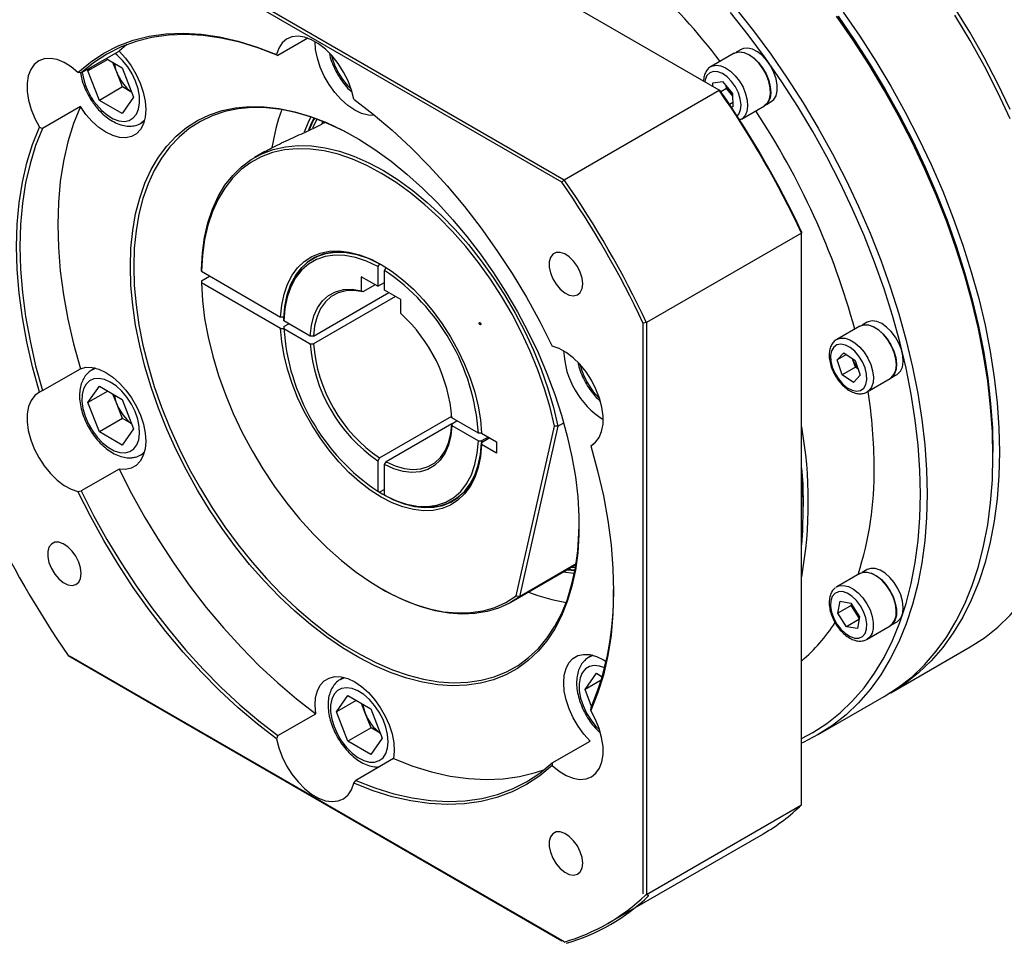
# Model space of a CAD drawing. Header units: millimetres. Extents: x 9863 to 11161, y 3530 to 4448.
# Tile 4 of 9: x 10219 to 10367, y 3710 to 3849. Entities that reach past the tile are written whole.
import ezdxf

# ---------------------------------------------------------------- set-up
doc = ezdxf.new("R2010")
doc.units = ezdxf.units.MM
doc.layers.add('1轮廓实线层', color=7, linetype='Continuous')

msp = doc.modelspace()

# ---------------------------------------------------------------- linework, layer by layer
at = {"layer": '1轮廓实线层', "linetype": 'Continuous', "lineweight": 30}
for p, q in [((10323.75, 3838.13), (10249.5, 3880.99)), ((10300.15, 3824.32), (10226.07, 3867.09)), ((10226.24, 3867.56), (10300.48, 3824.7)), ((10262.01, 3845.93), (10257.52, 3843.34)), ((10234.84, 3844.96), (10233.72, 3843.99)), ((10228.03, 3840.71), (10233.72, 3843.99)), ((10257.33, 3843.46), (10257.52, 3843.34)), ((10325.99, 3843.66), (10322.52, 3841.66)), ((10327.05, 3844.23), (10326.31, 3843.81)), ((10231.99, 3842.75), (10229.02, 3841.03)), ((10229.02, 3841.03), (10229.31, 3841.44)), ((10231.78, 3842.87), (10234.17, 3841.49)), ((10233.34, 3840.82), (10232.77, 3842.3)), ((10234.17, 3841.49), (10235.88, 3837.07)), ((10228.03, 3840.71), (10227.53, 3840.8)), ((10230.74, 3836.61), (10229.02, 3841.03)), ((10234.2, 3838.61), (10233.34, 3840.82)), ((10234.2, 3838.61), (10230.74, 3836.61)), ((10235.6, 3837.81), (10234.2, 3838.61)), ((10322.79, 3839.25), (10324.25, 3839.44)), ((10322.81, 3838.67), (10322.79, 3839.25)), ((10324.25, 3839.44), (10325.76, 3837.63)), ((10324.82, 3838.39), (10324.81, 3838.77)), ((10235.88, 3837.07), (10234.17, 3834.63)), ((10300.48, 3824.7), (10323.75, 3838.13)), ((10323.91, 3838.04), (10323.75, 3838.13)), ((10324.82, 3838.39), (10324, 3837.91)), ((10325.57, 3837.48), (10324.82, 3838.39)), ((10325.77, 3837.24), (10325.57, 3837.48)), ((10325.76, 3837.63), (10325.81, 3835.62)), ((10227.89, 3835.69), (10222.19, 3832.4)), ((10234.17, 3834.63), (10230.74, 3836.61)), ((10325.79, 3836.27), (10325.31, 3835.99)), ((10325.81, 3835.62), (10325.57, 3835.59)), ((10327.07, 3833.78), (10330.53, 3835.78)), ((10330.82, 3836), (10331.55, 3836.42)), ((10221.75, 3832.57), (10222.19, 3832.4)), ((10236.99, 3833.19), (10237.47, 3833.46)), ((10237.5, 3833.57), (10237.05, 3833.22)), ((10264.33, 3833.43), (10264.06, 3833.15)), ((10326.75, 3833.64), (10327.09, 3833.82)), ((10255.57, 3828.93), (10254.01, 3828.03)), ((10300.48, 3824.7), (10300.15, 3824.32)), ((10336.12, 3816.7), (10312.86, 3803.27)), ((10336.12, 3816.89), (10336.12, 3816.7)), ((10336.12, 3730.96), (10336.12, 3816.7)), ((10272.76, 3812.11), (10272.52, 3811.68)), ((10246.05, 3810.97), (10246.05, 3811.26)), ((10246.05, 3810.97), (10257.93, 3804.11)), ((10272.52, 3811.68), (10272.52, 3808.72)), ((10273.51, 3811.11), (10273.75, 3811.54)), ((10273.51, 3808.15), (10273.51, 3811.11)), ((10246.05, 3809.54), (10247.28, 3810.26)), ((10246.05, 3809.54), (10246.05, 3809.26)), ((10257.93, 3802.39), (10246.05, 3809.26)), ((10270.04, 3810.15), (10270.04, 3808.06)), ((10272.52, 3808.72), (10270.04, 3810.15)), ((10272.11, 3808.96), (10270.29, 3807.91)), ((10272.52, 3808.72), (10273.51, 3809.29)), ((10262.88, 3801.25), (10274.16, 3807.77)), ((10275.98, 3806.72), (10273.51, 3808.15)), ((10275.15, 3807.2), (10262.88, 3800.11)), ((10275.98, 3804.63), (10275.98, 3806.72)), ((10258.43, 3804.11), (10257.93, 3804.11)), ((10258.42, 3803.54), (10258.42, 3803.83)), ((10262.38, 3801.25), (10258.42, 3803.54)), ((10258.42, 3802.69), (10259.16, 3803.11)), ((10312.86, 3803.27), (10312.36, 3803.17)), ((10312.36, 3717.63), (10312.36, 3803.17)), ((10312.86, 3803.27), (10312.86, 3717.53)), ((10345.93, 3803.32), (10345.19, 3802.9)), ((10257.93, 3802.39), (10258.43, 3802.39)), ((10258.42, 3802.69), (10258.42, 3802.4)), ((10258.42, 3802.4), (10262.38, 3800.11)), ((10344.87, 3802.76), (10341.4, 3800.76)), ((10262.88, 3801.25), (10262.38, 3801.25)), ((10262.38, 3800.11), (10262.88, 3800.11)), ((10280.08, 3799.66), (10280.97, 3798.11)), ((10341.47, 3797.67), (10342.44, 3798.74)), ((10342.44, 3798.74), (10344.15, 3797.6)), ((10342.85, 3798.47), (10341.47, 3797.67)), ((10342.21, 3795.46), (10341.47, 3797.67)), ((10343.82, 3797.71), (10343.77, 3797.86)), ((10343.82, 3797.71), (10343.78, 3797.85)), ((10344.19, 3796.6), (10343.82, 3797.71)), ((10344.15, 3797.6), (10344.89, 3795.39)), ((10222.19, 3793.08), (10227.89, 3796.36)), ((10230.12, 3796.47), (10229.64, 3796.19)), ((10344.19, 3796.6), (10342.21, 3795.46)), ((10344.57, 3796.35), (10344.19, 3796.6)), ((10343.92, 3794.32), (10342.21, 3795.46)), ((10344.89, 3795.39), (10343.92, 3794.32)), ((10345.95, 3792.88), (10349.41, 3794.88)), ((10349.7, 3795.09), (10350.43, 3795.51)), ((10222.19, 3793.08), (10221.75, 3792.84)), ((10229.02, 3791.31), (10230.74, 3793.75)), ((10231.99, 3793.02), (10229.02, 3791.31)), ((10230.74, 3793.75), (10234.17, 3791.77)), ((10230.74, 3786.89), (10229.02, 3791.31)), ((10233.34, 3791.1), (10232.77, 3792.57)), ((10234.17, 3791.77), (10235.88, 3787.35)), ((10234.2, 3788.89), (10233.34, 3791.1)), ((10234.2, 3788.89), (10230.74, 3786.89)), ((10235.6, 3788.08), (10234.2, 3788.89)), ((10272.76, 3782.99), (10283.63, 3789.26)), ((10287.61, 3786.69), (10283.64, 3788.98)), ((10283.64, 3788.12), (10284.39, 3788.55)), ((10234.17, 3784.91), (10230.74, 3786.89)), ((10235.88, 3787.35), (10234.17, 3784.91)), ((10283.64, 3788.12), (10273.75, 3782.41)), ((10283.64, 3788.12), (10283.64, 3787.84)), ((10283.64, 3787.84), (10287.61, 3785.55)), ((10293.29, 3762.29), (10299.04, 3787.73)), ((10299.54, 3787.73), (10293.76, 3762.17)), ((10299.54, 3787.73), (10299.04, 3787.73)), ((10299.54, 3787.73), (10300.42, 3788.24)), ((10288.1, 3786.69), (10287.61, 3786.69)), ((10287.61, 3785.55), (10288.1, 3785.55)), ((10288.09, 3786.7), (10290.34, 3785.4)), ((10289.33, 3785.98), (10288.09, 3785.27)), ((10288.1, 3786.69), (10288.1, 3786.69)), ((10289.09, 3786.12), (10288.1, 3785.55)), ((10290.34, 3785.4), (10290.34, 3783.69)), ((10288.09, 3785.27), (10288.09, 3784.98)), ((10290.34, 3783.69), (10288.09, 3784.98)), ((10304.53, 3784.87), (10304.47, 3784.82)), ((10304.53, 3784.87), (10304.91, 3785.09)), ((10364.83, 3783.26), (10364.83, 3783.83)), ((10236.99, 3783.46), (10237.47, 3783.73)), ((10237.09, 3783.52), (10236.99, 3783.46)), ((10272.76, 3782.99), (10272.52, 3782.56)), ((10272.52, 3782.56), (10272.52, 3777.98)), ((10273.51, 3781.99), (10273.75, 3782.41)), ((10233.72, 3781.32), (10228.03, 3778.03)), ((10273.51, 3777.41), (10273.51, 3781.99)), ((10227.53, 3777.94), (10228.03, 3778.03)), ((10272.52, 3777.98), (10272.76, 3777.84)), ((10273.51, 3778.27), (10272.76, 3777.84)), ((10273.75, 3777.27), (10273.51, 3777.41)), ((10336.37, 3775.4), (10336.37, 3775.69)), ((10292.51, 3761.35), (10302.25, 3766.97)), ((10302.26, 3767.08), (10293.76, 3762.17)), ((10300.94, 3766.22), (10302.1, 3766.11)), ((10301.08, 3766.3), (10302.02, 3766.22)), ((10301.62, 3766.6), (10302.18, 3766.57)), ((10345.93, 3766.23), (10345.19, 3765.81)), ((10302.01, 3765.64), (10300.27, 3765.83)), ((10344.87, 3765.67), (10341.4, 3763.67)), ((10273.01, 3763.4), (10273.26, 3763.26)), ((10341.23, 3763.55), (10341.37, 3763.65)), ((10293.76, 3762.17), (10293.29, 3762.29)), ((10341.56, 3759.71), (10341.88, 3761.48)), ((10343.54, 3760.85), (10341.56, 3759.71)), ((10341.88, 3761.48), (10343.49, 3761.21)), ((10343.49, 3761.21), (10344.8, 3759.17)), ((10343.54, 3760.85), (10343.58, 3761.06)), ((10344.2, 3759.83), (10343.54, 3760.85)), ((10342.87, 3757.67), (10341.56, 3759.71)), ((10344.72, 3758.74), (10342.87, 3757.67)), ((10344.76, 3758.96), (10344.2, 3759.83)), ((10344.8, 3759.17), (10344.49, 3757.4)), ((10344.49, 3757.4), (10342.87, 3757.67)), ((10345.95, 3755.78), (10349.41, 3757.78)), ((10349.7, 3758), (10350.43, 3758.42)), ((10349.51, 3747.78), (10361.39, 3754.63)), ((10226.07, 3753.34), (10300.15, 3710.58)), ((10226.07, 3753.34), (10226.24, 3753.25)), ((10300.48, 3710.39), (10226.24, 3753.25)), ((10304.7, 3753.41), (10304.23, 3753.13)), ((10267.41, 3750.07), (10266.94, 3749.8)), ((10303.61, 3748.25), (10305.32, 3750.69)), ((10305.32, 3750.69), (10306.21, 3750.18)), ((10306.06, 3749.66), (10303.61, 3748.25)), ((10266.32, 3744.91), (10268.03, 3747.35)), ((10268.03, 3747.35), (10271.46, 3745.37)), ((10304.6, 3745.71), (10303.61, 3748.25)), ((10338.62, 3741.49), (10348.52, 3747.2)), ((10269.29, 3746.63), (10266.32, 3744.91)), ((10270.64, 3744.7), (10270.07, 3746.18)), ((10304.47, 3745.09), (10304.53, 3745.55)), ((10257.52, 3741.35), (10263.22, 3744.63)), ((10268.03, 3740.49), (10266.32, 3744.91)), ((10271.5, 3742.49), (10270.64, 3744.7)), ((10271.46, 3745.37), (10273.17, 3740.95)), ((10271.5, 3742.49), (10268.03, 3740.49)), ((10272.89, 3741.69), (10271.5, 3742.49)), ((10257.52, 3741.35), (10257.33, 3740.87)), ((10271.46, 3738.51), (10268.03, 3740.49)), ((10273.17, 3740.95), (10271.46, 3738.51)), ((10298.69, 3737.24), (10304.38, 3740.53)), ((10274.89, 3737.89), (10269.2, 3734.61)), ((10298.69, 3737.24), (10298.69, 3736.86)), ((10268.9, 3734.2), (10269.2, 3734.61)), ((10312.86, 3717.53), (10336.12, 3730.96)), ((10307.11, 3713.2), (10330.37, 3726.63)), ((10313.19, 3717.34), (10312.69, 3717.44))]:
    msp.add_line(p, q, dxfattribs=at)
at = {"layer": '1轮廓实线层', "linetype": 'Continuous', "lineweight": 30, "flags": 128}
for points in [[(10367.4, 3835.26), (10365.51, 3839.16), (10363.5, 3843.02), (10361.35, 3846.81), (10359.08, 3850.52), (10356.69, 3854.15), (10354.2, 3857.68), (10351.61, 3861.1), (10348.92, 3864.4), (10346.16, 3867.57), (10343.32, 3870.59), (10340.42, 3873.46), (10337.46, 3876.17), (10334.46, 3878.71), (10331.43, 3881.07), (10328.36, 3883.24), (10325.29, 3885.22), (10323.76, 3886.13)], [(10326.18, 3850.42), (10328.87, 3847.03), (10331.47, 3843.53), (10333.96, 3839.92), (10336.35, 3836.22), (10338.62, 3832.43), (10340.77, 3828.57), (10342.78, 3824.65), (10344.66, 3820.68), (10346.4, 3816.68), (10347.98, 3812.66), (10349.42, 3808.63), (10350.69, 3804.6), (10351.81, 3800.59), (10352.75, 3796.6), (10353.53, 3792.66), (10354.14, 3788.77), (10354.58, 3784.95), (10354.84, 3781.2), (10354.93, 3777.54), (10354.84, 3773.99), (10354.58, 3770.55), (10354.14, 3767.23), (10353.53, 3764.04), (10352.75, 3761), (10351.81, 3758.11), (10350.69, 3755.38), (10349.42, 3752.83), (10347.98, 3750.45), (10346.4, 3748.26), (10344.66, 3746.26), (10342.78, 3744.47), (10340.77, 3742.87), (10338.62, 3741.49), (10336.35, 3740.32), (10336.12, 3740.22)], [(10336.12, 3740.93), (10337.78, 3741.81), (10339.9, 3743.18), (10341.9, 3744.76), (10343.76, 3746.54), (10345.48, 3748.52), (10347.05, 3750.69), (10348.48, 3753.05), (10349.74, 3755.58), (10350.84, 3758.28), (10351.78, 3761.15), (10352.56, 3764.16), (10353.16, 3767.32), (10353.59, 3770.61), (10353.85, 3774.02), (10353.94, 3777.54), (10353.85, 3781.17), (10353.59, 3784.88), (10353.16, 3788.67), (10352.56, 3792.53), (10351.78, 3796.43), (10350.84, 3800.38), (10349.74, 3804.36), (10348.48, 3808.35), (10347.05, 3812.35), (10345.48, 3816.34), (10343.76, 3820.3), (10341.9, 3824.23), (10339.9, 3828.12), (10337.78, 3831.94), (10335.53, 3835.7), (10333.16, 3839.37), (10330.69, 3842.95), (10328.11, 3846.42), (10325.45, 3849.77)], [(10364.83, 3783.26), (10364.74, 3786.92), (10364.48, 3790.66), (10364.04, 3794.48), (10363.43, 3798.37), (10362.65, 3802.32), (10361.71, 3806.3), (10360.59, 3810.31), (10359.32, 3814.34), (10357.88, 3818.38), (10356.29, 3822.4), (10354.56, 3826.4), (10352.68, 3830.36), (10350.67, 3834.28), (10348.52, 3838.14), (10346.25, 3841.93), (10343.86, 3845.64), (10341.37, 3849.25)], [(10341.58, 3849.23), (10344.05, 3845.65), (10346.42, 3841.98), (10348.67, 3838.23), (10350.79, 3834.4), (10352.79, 3830.52), (10354.65, 3826.59), (10356.37, 3822.62), (10357.94, 3818.63), (10359.36, 3814.64), (10360.63, 3810.65), (10361.73, 3806.67), (10362.67, 3802.72), (10363.45, 3798.81), (10364.05, 3794.96), (10364.48, 3791.17), (10364.74, 3787.45), (10364.83, 3783.83)], [(10364.83, 3783.83), (10364.74, 3787.45), (10364.48, 3791.17), (10364.05, 3794.96), (10363.45, 3798.81), (10362.67, 3802.72), (10361.73, 3806.67), (10360.63, 3810.65), (10359.36, 3814.64), (10357.94, 3818.63), (10356.37, 3822.62), (10354.65, 3826.59), (10352.79, 3830.52), (10350.79, 3834.4), (10348.67, 3838.23), (10346.42, 3841.98), (10344.05, 3845.65), (10341.58, 3849.23)], [(10342.36, 3849.82), (10344.85, 3846.21), (10347.24, 3842.5), (10349.51, 3838.72), (10351.66, 3834.86), (10353.67, 3830.94), (10355.55, 3826.97), (10357.28, 3822.97), (10358.87, 3818.95), (10360.31, 3814.91), (10361.58, 3810.89), (10362.7, 3806.87), (10363.64, 3802.89), (10364.42, 3798.95), (10365.03, 3795.06), (10365.47, 3791.23), (10365.73, 3787.49), (10365.82, 3783.83), (10365.73, 3780.28), (10365.47, 3776.83), (10365.03, 3773.51), (10364.42, 3770.33), (10363.64, 3767.29), (10362.7, 3764.4), (10361.58, 3761.67), (10360.31, 3759.11), (10358.87, 3756.74), (10357.28, 3754.55), (10355.55, 3752.55), (10353.67, 3750.75), (10351.66, 3749.16), (10349.51, 3747.78), (10349.01, 3747.5)], [(10367.43, 3833.83), (10365.55, 3837.79), (10363.54, 3841.71), (10361.39, 3845.57), (10359.12, 3849.36)], [(10227.53, 3840.8), (10229.4, 3842.35), (10231.41, 3843.68), (10233.55, 3844.76), (10235.83, 3845.61), (10238.22, 3846.21), (10240.72, 3846.56), (10243.31, 3846.66), (10245.99, 3846.52), (10248.74, 3846.12), (10251.56, 3845.48), (10254.43, 3844.59), (10257.33, 3843.46)], [(10257.52, 3843.34), (10254.65, 3844.45), (10251.82, 3845.32), (10249.03, 3845.95), (10246.31, 3846.34), (10243.65, 3846.49), (10241.09, 3846.38), (10238.61, 3846.04), (10236.25, 3845.44), (10234, 3844.61), (10231.87, 3843.54), (10229.88, 3842.24), (10228.03, 3840.71)], [(10268.9, 3836.79), (10268.56, 3838.14), (10268.05, 3839.51), (10267.39, 3840.85), (10266.59, 3842.11), (10265.68, 3843.26), (10264.69, 3844.26), (10263.64, 3845.08), (10262.58, 3845.7), (10261.54, 3846.08), (10260.55, 3846.23), (10259.64, 3846.13), (10258.83, 3845.79), (10258.17, 3845.22), (10257.66, 3844.43), (10257.33, 3843.46)], [(10272.08, 3834.34), (10272.04, 3834.34), (10271.1, 3834.37), (10270.09, 3834.64), (10269.05, 3835.13), (10268.01, 3835.83), (10267.01, 3836.73), (10266.06, 3837.79), (10265.21, 3838.97), (10264.48, 3840.25), (10263.89, 3841.58), (10263.45, 3842.93), (10263.19, 3844.24), (10263.11, 3845.42)], [(10331.55, 3836.42), (10331.94, 3836.73), (10332.28, 3837.3), (10332.46, 3838.03), (10332.47, 3838.89), (10332.3, 3839.82), (10331.97, 3840.78), (10331.5, 3841.72), (10330.9, 3842.58), (10330.22, 3843.32), (10329.48, 3843.89), (10328.74, 3844.27), (10328.03, 3844.43), (10327.38, 3844.37), (10327.05, 3844.23)], [(10233.72, 3843.99), (10234.67, 3842.95), (10235.53, 3841.77), (10236.28, 3840.5), (10236.88, 3839.17), (10237.33, 3837.82), (10237.6, 3836.5), (10237.7, 3835.25), (10237.61, 3834.1), (10237.34, 3833.09), (10236.9, 3832.25), (10236.3, 3831.61), (10235.57, 3831.19), (10234.71, 3831), (10233.76, 3831.04), (10232.76, 3831.32), (10231.72, 3831.82), (10230.68, 3832.53), (10229.67, 3833.43), (10228.73, 3834.5), (10227.89, 3835.69)], [(10230.29, 3835.97), (10231.09, 3835.1), (10231.94, 3834.38), (10232.82, 3833.86), (10233.68, 3833.55), (10234.49, 3833.46), (10235.22, 3833.61), (10235.83, 3833.97), (10236.31, 3834.55), (10236.63, 3835.31), (10236.77, 3836.22), (10236.74, 3837.25), (10236.54, 3838.35), (10236.17, 3839.48), (10235.64, 3840.6), (10234.99, 3841.65), (10234.23, 3842.59), (10233.4, 3843.39), (10233.09, 3843.63)], [(10325.99, 3843.66), (10326.13, 3843.74), (10326.74, 3843.88), (10327.43, 3843.79), (10328.17, 3843.49), (10328.92, 3842.98), (10329.63, 3842.3), (10330.26, 3841.48), (10330.79, 3840.56), (10331.18, 3839.6), (10331.41, 3838.65), (10331.48, 3837.75), (10331.37, 3836.96), (10331.09, 3836.32), (10330.66, 3835.86), (10330.53, 3835.78)], [(10330.51, 3835.82), (10330.98, 3836.23), (10331.29, 3836.83), (10331.44, 3837.59), (10331.41, 3838.46), (10331.21, 3839.41), (10330.85, 3840.37), (10330.35, 3841.29), (10329.74, 3842.13), (10329.04, 3842.84), (10328.3, 3843.38), (10327.56, 3843.72), (10326.86, 3843.84), (10326.23, 3843.73), (10326.01, 3843.63)], [(10227.53, 3840.8), (10226.5, 3841.65), (10225.44, 3842.29), (10224.39, 3842.71), (10223.39, 3842.89), (10222.46, 3842.82), (10221.65, 3842.51), (10220.96, 3841.97), (10220.43, 3841.22), (10220.07, 3840.28), (10219.9, 3839.17), (10219.91, 3837.94), (10220.11, 3836.62), (10220.49, 3835.26), (10221.05, 3833.89), (10221.75, 3832.57)], [(10322.54, 3841.68), (10322.66, 3841.74), (10323.27, 3841.88), (10323.97, 3841.79), (10324.71, 3841.49), (10325.45, 3840.98), (10326.16, 3840.3), (10326.8, 3839.48), (10327.32, 3838.56), (10327.71, 3837.6), (10327.95, 3836.65), (10328.01, 3835.75), (10327.9, 3834.96), (10327.62, 3834.32), (10327.19, 3833.86), (10327.09, 3833.8)], [(10326.44, 3834.26), (10326.69, 3834.56), (10326.95, 3835.18), (10327.02, 3835.95), (10326.91, 3836.83), (10326.62, 3837.74), (10326.17, 3838.64), (10325.6, 3839.45), (10324.93, 3840.13), (10324.23, 3840.62), (10323.52, 3840.9), (10322.88, 3840.94), (10322.32, 3840.74), (10321.91, 3840.32), (10321.65, 3839.7), (10321.6, 3839.37)], [(10325.77, 3837.26), (10325.75, 3837.29), (10325.57, 3837.48)], [(10227.89, 3835.69), (10226.86, 3833.13), (10226.02, 3830.4), (10225.36, 3827.51), (10224.88, 3824.46), (10224.6, 3821.28), (10224.5, 3817.98), (10224.6, 3814.56), (10224.88, 3811.05), (10225.36, 3807.46), (10226.02, 3803.81), (10226.86, 3800.1), (10227.89, 3796.36)], [(10235.39, 3811.69), (10235.48, 3814.45), (10235.74, 3817.08), (10236.18, 3819.59), (10236.79, 3821.96), (10237.56, 3824.17), (10238.51, 3826.22), (10239.6, 3828.08), (10240.86, 3829.76), (10242.26, 3831.25), (10243.8, 3832.53), (10245.47, 3833.61), (10247.26, 3834.46), (10249.17, 3835.1), (10251.18, 3835.51), (10253.29, 3835.7), (10255.47, 3835.66), (10257.73, 3835.4), (10260.05, 3834.91), (10262.41, 3834.2), (10264.81, 3833.27), (10267.23, 3832.12), (10269.66, 3830.77), (10272.09, 3829.22), (10274.5, 3827.47), (10276.88, 3825.54), (10279.22, 3823.44), (10281.51, 3821.18), (10283.73, 3818.76), (10285.88, 3816.21), (10287.94, 3813.53), (10289.9, 3810.74), (10291.75, 3807.85), (10293.49, 3804.88), (10295.09, 3801.85), (10296.57, 3798.77), (10297.89, 3795.65), (10299.07, 3792.51), (10300.09, 3789.38), (10300.95, 3786.26), (10301.64, 3783.17), (10302.16, 3780.13), (10302.51, 3777.15), (10302.69, 3774.25), (10302.69, 3771.44), (10302.51, 3768.74), (10302.16, 3766.17), (10301.64, 3763.73), (10300.95, 3761.44), (10300.09, 3759.31), (10299.07, 3757.35), (10297.89, 3755.57), (10296.57, 3753.99), (10295.09, 3752.6), (10293.49, 3751.43), (10291.75, 3750.46), (10289.9, 3749.71), (10287.94, 3749.19), (10285.88, 3748.89), (10283.73, 3748.81), (10281.51, 3748.96), (10279.22, 3749.34), (10276.88, 3749.94), (10274.5, 3750.76), (10272.09, 3751.8), (10269.66, 3753.05), (10267.23, 3754.5), (10264.81, 3756.15), (10262.41, 3757.99), (10260.05, 3760.01), (10257.73, 3762.19), (10255.47, 3764.54), (10253.29, 3767.02), (10251.18, 3769.64), (10249.17, 3772.38), (10247.26, 3775.22), (10245.47, 3778.15), (10243.8, 3781.15), (10242.26, 3784.21), (10240.86, 3787.31), (10239.6, 3790.44), (10238.51, 3793.58), (10237.56, 3796.71), (10236.79, 3799.81), (10236.18, 3802.88), (10235.74, 3805.89), (10235.48, 3808.84), (10235.39, 3811.69)], [(10269.18, 3831.05), (10267.49, 3831.97), (10265.09, 3833.11), (10262.71, 3834.03), (10260.36, 3834.74), (10258.06, 3835.22), (10255.82, 3835.49), (10253.65, 3835.53), (10251.56, 3835.34), (10249.56, 3834.93), (10247.67, 3834.3), (10245.89, 3833.44), (10244.23, 3832.38), (10242.7, 3831.11), (10241.31, 3829.63), (10240.07, 3827.96), (10238.98, 3826.11), (10238.04, 3824.08), (10237.27, 3821.88), (10236.67, 3819.53), (10236.24, 3817.04), (10235.98, 3814.42), (10235.89, 3811.69)], [(10268.9, 3836.79), (10271.8, 3834.56), (10274.66, 3832.14), (10277.48, 3829.53), (10280.24, 3826.75), (10282.92, 3823.8), (10285.51, 3820.7), (10288.01, 3817.46), (10290.4, 3814.1), (10292.67, 3810.63), (10294.82, 3807.07), (10296.83, 3803.43), (10298.69, 3799.72)], [(10261.53, 3831.87), (10262.07, 3833.22), (10262.48, 3834.11)], [(10221.75, 3792.84), (10220.71, 3796.62), (10219.86, 3800.37), (10219.18, 3804.06), (10218.7, 3807.69), (10218.41, 3811.24), (10218.32, 3814.69), (10218.41, 3818.03), (10218.7, 3821.25), (10219.18, 3824.32), (10219.86, 3827.24), (10220.71, 3830), (10221.75, 3832.57)], [(10262.93, 3833.96), (10262.54, 3833.13), (10262.14, 3832.14)], [(10263.37, 3833.79), (10262.81, 3832.62), (10262.74, 3832.46)], [(10222.19, 3832.4), (10221.17, 3829.85), (10220.33, 3827.11), (10219.67, 3824.22), (10219.19, 3821.18), (10218.91, 3818), (10218.81, 3814.69), (10218.91, 3811.28), (10219.19, 3807.77), (10219.67, 3804.18), (10220.33, 3800.52), (10221.17, 3796.81), (10222.19, 3793.08)], [(10246.05, 3811.26), (10246.2, 3813.72), (10246.53, 3816.06), (10247.03, 3818.26), (10247.71, 3820.3), (10248.56, 3822.18), (10249.58, 3823.87), (10250.75, 3825.36), (10252.07, 3826.66), (10253.53, 3827.74), (10255.12, 3828.6), (10256.83, 3829.24), (10258.65, 3829.65), (10260.57, 3829.83), (10262.57, 3829.77), (10264.64, 3829.48), (10266.77, 3828.97), (10268.94, 3828.22), (10271.15, 3827.25), (10273.36, 3826.07), (10275.57, 3824.68), (10277.77, 3823.09), (10279.94, 3821.31), (10282.07, 3819.35), (10284.13, 3817.23), (10286.13, 3814.97), (10288.04, 3812.56), (10289.85, 3810.04), (10291.55, 3807.42), (10293.13, 3804.71), (10294.58, 3801.94), (10295.88, 3799.12), (10297.04, 3796.27), (10298.04, 3793.41), (10298.87, 3790.55), (10299.54, 3787.73)], [(10299.04, 3787.73), (10298.37, 3790.53), (10297.54, 3793.35), (10296.55, 3796.18), (10295.4, 3799), (10294.1, 3801.8), (10292.66, 3804.54), (10291.1, 3807.22), (10289.41, 3809.81), (10287.62, 3812.31), (10285.72, 3814.68), (10283.75, 3816.93), (10281.7, 3819.02), (10279.6, 3820.95), (10277.45, 3822.71), (10275.27, 3824.28), (10273.08, 3825.66), (10270.89, 3826.83), (10268.71, 3827.78), (10266.56, 3828.52), (10264.45, 3829.03), (10262.4, 3829.31), (10260.42, 3829.36), (10258.52, 3829.19), (10256.72, 3828.78), (10255.03, 3828.15), (10253.45, 3827.29), (10252.01, 3826.22), (10250.7, 3824.94), (10249.54, 3823.46), (10248.54, 3821.78), (10247.7, 3819.93), (10247.03, 3817.91), (10246.52, 3815.73), (10246.2, 3813.41), (10246.05, 3810.97)], [(10257.93, 3804.11), (10258.1, 3805.89), (10258.45, 3807.55), (10258.97, 3809.04), (10259.65, 3810.37), (10260.49, 3811.51), (10261.48, 3812.45), (10262.6, 3813.18), (10263.85, 3813.69), (10265.21, 3813.97), (10266.65, 3814.03), (10268.18, 3813.85), (10269.76, 3813.45), (10271.37, 3812.82), (10273.01, 3811.98), (10274.65, 3810.93), (10276.27, 3809.69), (10277.85, 3808.27), (10279.37, 3806.69), (10280.82, 3804.96), (10282.17, 3803.11), (10283.42, 3801.16), (10284.55, 3799.14), (10285.53, 3797.05), (10286.38, 3794.94), (10287.06, 3792.83), (10287.58, 3790.73), (10287.92, 3788.68), (10288.09, 3786.7)], [(10258.42, 3803.83), (10258.58, 3805.71), (10258.93, 3807.45), (10259.47, 3809.02), (10260.2, 3810.39), (10261.1, 3811.56), (10262.17, 3812.49), (10263.38, 3813.2), (10264.73, 3813.65), (10266.19, 3813.85), (10267.75, 3813.79), (10269.37, 3813.48), (10271.05, 3812.92), (10272.76, 3812.11)], [(10272.52, 3811.68), (10270.84, 3812.48), (10269.19, 3813.03), (10267.59, 3813.33), (10266.06, 3813.39), (10264.62, 3813.19), (10263.3, 3812.74), (10262.11, 3812.06), (10261.06, 3811.13), (10260.17, 3809.99), (10259.46, 3808.64), (10258.92, 3807.1), (10258.57, 3805.39), (10258.42, 3803.54)], [(10273.14, 3811.91), (10271.65, 3812.67), (10270.06, 3813.28), (10268.51, 3813.68), (10267.01, 3813.85), (10265.59, 3813.8), (10264.25, 3813.52), (10263.03, 3813.02), (10261.92, 3812.31), (10260.95, 3811.38), (10260.12, 3810.26), (10259.45, 3808.96), (10258.94, 3807.49), (10258.6, 3805.86), (10258.43, 3804.11)], [(10303.26, 3809.1), (10303.17, 3809.94), (10302.89, 3810.83), (10302.46, 3811.69), (10301.9, 3812.48), (10301.25, 3813.12), (10300.57, 3813.57), (10299.89, 3813.79), (10299.28, 3813.78), (10298.78, 3813.53), (10298.42, 3813.06), (10298.24, 3812.4), (10298.24, 3811.61), (10298.42, 3810.73), (10298.78, 3809.85), (10299.28, 3809.02), (10299.89, 3808.3), (10300.57, 3807.75), (10301.25, 3807.41), (10301.9, 3807.3), (10302.46, 3807.43), (10302.89, 3807.8), (10303.17, 3808.37), (10303.26, 3809.1)], [(10235.89, 3811.69), (10235.98, 3808.86), (10236.24, 3805.94), (10236.67, 3802.95), (10237.27, 3799.9), (10238.04, 3796.82), (10238.98, 3793.71), (10240.07, 3790.59), (10241.31, 3787.49), (10242.7, 3784.41), (10244.23, 3781.37), (10245.89, 3778.39), (10247.67, 3775.48), (10249.56, 3772.67), (10251.56, 3769.95), (10253.65, 3767.35), (10255.82, 3764.88), (10258.06, 3762.56), (10260.36, 3760.39), (10262.71, 3758.39), (10265.09, 3756.56), (10267.49, 3754.92), (10269.9, 3753.48), (10272.31, 3752.24), (10274.71, 3751.21), (10277.07, 3750.39), (10279.39, 3749.8), (10281.67, 3749.42), (10283.87, 3749.27), (10286.01, 3749.35), (10288.05, 3749.65), (10290, 3750.17), (10291.83, 3750.91), (10293.56, 3751.87), (10295.15, 3753.04), (10296.61, 3754.41), (10297.93, 3755.99), (10299.1, 3757.75), (10300.11, 3759.69), (10300.96, 3761.81), (10301.65, 3764.08), (10302.17, 3766.5), (10302.51, 3769.06), (10302.69, 3771.74), (10302.71, 3772.97)], [(10246.05, 3809.26), (10246.2, 3806.6), (10246.53, 3803.87), (10247.05, 3801.07), (10247.74, 3798.23), (10248.61, 3795.36), (10249.64, 3792.49), (10250.83, 3789.63), (10252.17, 3786.8), (10253.65, 3784.03), (10255.27, 3781.33), (10257, 3778.71), (10258.85, 3776.21), (10260.79, 3773.83), (10262.81, 3771.59), (10264.91, 3769.51), (10267.06, 3767.6), (10269.25, 3765.87), (10271.46, 3764.34), (10273.69, 3763.01), (10275.91, 3761.9), (10278.11, 3761.01), (10280.28, 3760.35), (10282.4, 3759.92), (10284.45, 3759.73), (10286.42, 3759.78), (10288.31, 3760.06), (10290.09, 3760.57), (10291.75, 3761.32), (10293.29, 3762.29)], [(10262.38, 3801.25), (10262.55, 3802.84), (10262.92, 3804.27), (10263.48, 3805.51), (10264.22, 3806.54), (10265.13, 3807.35), (10266.18, 3807.91), (10267.37, 3808.22), (10268.67, 3808.27), (10270.04, 3808.06)], [(10270.29, 3807.91), (10268.96, 3808.1), (10267.7, 3808.04), (10266.56, 3807.73), (10265.53, 3807.18), (10264.66, 3806.39), (10263.94, 3805.39), (10263.4, 3804.18), (10263.04, 3802.79), (10262.88, 3801.25)], [(10287.74, 3803.23), (10287.77, 3803.26), (10287.8, 3803.28), (10287.85, 3803.27), (10287.9, 3803.23), (10287.94, 3803.18), (10287.97, 3803.12), (10287.98, 3803.06), (10287.98, 3803.01), (10287.96, 3802.97), (10287.92, 3802.96), (10287.87, 3802.97), (10287.83, 3803), (10287.78, 3803.05), (10287.75, 3803.11), (10287.74, 3803.18), (10287.74, 3803.23)], [(10350.43, 3795.51), (10350.5, 3795.55), (10350.94, 3795.99), (10351.24, 3796.61), (10351.36, 3797.38), (10351.31, 3798.27), (10351.1, 3799.22), (10350.72, 3800.18), (10350.2, 3801.1), (10349.57, 3801.93), (10348.87, 3802.61), (10348.13, 3803.13), (10347.39, 3803.44), (10346.69, 3803.53), (10346.08, 3803.4), (10345.93, 3803.32)], [(10288.09, 3784.98), (10287.92, 3783.2), (10287.58, 3781.55), (10287.06, 3780.05), (10286.38, 3778.72), (10285.53, 3777.58), (10284.55, 3776.64), (10283.42, 3775.91), (10282.17, 3775.4), (10280.82, 3775.12), (10279.37, 3775.06), (10277.85, 3775.24), (10276.27, 3775.64), (10274.65, 3776.27), (10273.01, 3777.11), (10271.37, 3778.16), (10269.76, 3779.4), (10268.18, 3780.82), (10266.65, 3782.41), (10265.21, 3784.13), (10263.85, 3785.98), (10262.6, 3787.93), (10261.48, 3789.96), (10260.49, 3792.04), (10259.65, 3794.15), (10258.97, 3796.27), (10258.45, 3798.36), (10258.1, 3800.41), (10257.93, 3802.39)], [(10344.87, 3802.76), (10345.42, 3802.95), (10346.1, 3802.93), (10346.83, 3802.69), (10347.58, 3802.25), (10348.3, 3801.61), (10348.96, 3800.83), (10349.52, 3799.94), (10349.96, 3798.98), (10350.24, 3798.02), (10350.36, 3797.1), (10350.3, 3796.28), (10350.07, 3795.59), (10349.68, 3795.07), (10349.41, 3794.88)], [(10349.39, 3794.91), (10349.56, 3795.02), (10349.97, 3795.49), (10350.23, 3796.15), (10350.33, 3796.95), (10350.25, 3797.85), (10350, 3798.81), (10349.59, 3799.76), (10349.05, 3800.67), (10348.4, 3801.47), (10347.69, 3802.13), (10346.94, 3802.6), (10346.21, 3802.87), (10345.53, 3802.92), (10344.93, 3802.75), (10344.89, 3802.72)], [(10341.44, 3800.78), (10341.96, 3800.95), (10342.63, 3800.93), (10343.36, 3800.69), (10344.11, 3800.25), (10344.83, 3799.61), (10345.5, 3798.83), (10346.06, 3797.94), (10346.49, 3796.98), (10346.77, 3796.02), (10346.89, 3795.1), (10346.83, 3794.28), (10346.6, 3793.59), (10346.22, 3793.07), (10345.97, 3792.89)], [(10304.47, 3784.82), (10305.18, 3785.33), (10305.73, 3786.05), (10306.11, 3786.97), (10306.32, 3788.06), (10306.33, 3789.27), (10306.15, 3790.58), (10305.79, 3791.94), (10305.26, 3793.31), (10304.58, 3794.64), (10303.76, 3795.89), (10302.84, 3797.02), (10301.84, 3798), (10300.79, 3798.79), (10299.73, 3799.37), (10298.69, 3799.72)], [(10340.47, 3798.34), (10340.5, 3797.5), (10340.72, 3796.59), (10341.11, 3795.68), (10341.64, 3794.83), (10342.27, 3794.09), (10342.97, 3793.52), (10343.68, 3793.15), (10344.35, 3793.02), (10344.95, 3793.12), (10345.43, 3793.46), (10345.75, 3794), (10345.89, 3794.72), (10345.86, 3795.56), (10345.64, 3796.47), (10345.25, 3797.38), (10344.72, 3798.23), (10344.09, 3798.97), (10343.39, 3799.54), (10342.68, 3799.91), (10342.01, 3800.04), (10341.41, 3799.94), (10340.94, 3799.6), (10340.61, 3799.06), (10340.47, 3798.34)], [(10227.89, 3796.36), (10228.73, 3796.58), (10229.67, 3796.55), (10230.68, 3796.29), (10231.72, 3795.81), (10232.76, 3795.11), (10233.76, 3794.22), (10234.71, 3793.17), (10235.57, 3791.99), (10236.3, 3790.72), (10236.9, 3789.39), (10237.34, 3788.04), (10237.61, 3786.72), (10237.7, 3785.47), (10237.6, 3784.33), (10237.33, 3783.33), (10236.88, 3782.5), (10236.28, 3781.87), (10235.53, 3781.45), (10234.67, 3781.27), (10233.72, 3781.32)], [(10229.67, 3796.2), (10229.94, 3796.34), (10230.23, 3796.44)], [(10234.62, 3783.74), (10235.33, 3783.93), (10235.92, 3784.33), (10236.37, 3784.94), (10236.66, 3785.72), (10236.78, 3786.66), (10236.72, 3787.7), (10236.49, 3788.81), (10236.09, 3789.94), (10235.54, 3791.05), (10234.87, 3792.09), (10234.09, 3793.01), (10233.25, 3793.78), (10232.38, 3794.37), (10231.51, 3794.75), (10230.68, 3794.91), (10229.92, 3794.84), (10229.26, 3794.55), (10228.74, 3794.04), (10228.37, 3793.34), (10228.16, 3792.48), (10228.13, 3791.48), (10228.28, 3790.4), (10228.6, 3789.27), (10229.07, 3788.15), (10229.69, 3787.07), (10230.41, 3786.09), (10231.23, 3785.24), (10232.09, 3784.55), (10232.96, 3784.06), (10233.82, 3783.79), (10234.62, 3783.74)], [(10221.75, 3792.84), (10221.05, 3792.34), (10220.49, 3791.61), (10220.11, 3790.69), (10219.91, 3789.61), (10219.9, 3788.39), (10220.07, 3787.08), (10220.43, 3785.72), (10220.96, 3784.36), (10221.65, 3783.03), (10222.46, 3781.78), (10223.39, 3780.64), (10224.39, 3779.67), (10225.44, 3778.87), (10226.5, 3778.29), (10227.53, 3777.94)], [(10361.39, 3754.63), (10361.39, 3754.64), (10363.54, 3756.02), (10365.55, 3757.61), (10367.43, 3759.41), (10369.16, 3761.41), (10370.75, 3763.6), (10372.18, 3765.97), (10373.46, 3768.53), (10374.57, 3771.26), (10375.52, 3774.14), (10376.3, 3777.19), (10376.91, 3780.37), (10377.35, 3783.69), (10377.61, 3787.13), (10377.7, 3790.69)], [(10283.64, 3787.84), (10283.48, 3786.29), (10283.13, 3784.9), (10282.6, 3783.67), (10281.89, 3782.65), (10281.03, 3781.83), (10280.02, 3781.25), (10278.88, 3780.91), (10277.64, 3780.81), (10276.31, 3780.96), (10274.93, 3781.35), (10273.51, 3781.99)], [(10273.75, 3782.41), (10275.14, 3781.8), (10276.49, 3781.42), (10277.78, 3781.27), (10278.99, 3781.37), (10280.1, 3781.7), (10281.09, 3782.27), (10281.93, 3783.06), (10282.62, 3784.06), (10283.14, 3785.26), (10283.48, 3786.62), (10283.64, 3788.12)], [(10273.51, 3777.41), (10275.19, 3776.62), (10276.84, 3776.07), (10278.44, 3775.76), (10279.97, 3775.71), (10281.4, 3775.9), (10282.72, 3776.35), (10283.92, 3777.04), (10284.96, 3777.96), (10285.85, 3779.1), (10286.57, 3780.45), (10287.1, 3781.99), (10287.45, 3783.7), (10287.61, 3785.55)], [(10288.1, 3785.55), (10287.94, 3783.67), (10287.59, 3781.93), (10287.05, 3780.36), (10286.32, 3778.99), (10285.42, 3777.82), (10284.35, 3776.88), (10283.14, 3776.18), (10281.79, 3775.73), (10280.33, 3775.53), (10278.77, 3775.58), (10277.15, 3775.9), (10275.46, 3776.46), (10273.75, 3777.27)], [(10237.5, 3783.85), (10237.37, 3783.73), (10237.09, 3783.52)], [(10272.66, 3777.9), (10273.26, 3777.54), (10274.87, 3776.71), (10276.46, 3776.1), (10278.01, 3775.7), (10279.51, 3775.53), (10280.93, 3775.58), (10282.27, 3775.86), (10283.49, 3776.36), (10284.6, 3777.07), (10285.57, 3778), (10286.4, 3779.12), (10287.07, 3780.42), (10287.58, 3781.89), (10287.92, 3783.52), (10288.09, 3785.27)], [(10304.47, 3784.82), (10305.51, 3781.04), (10306.37, 3777.3), (10307.04, 3773.6), (10307.52, 3769.97), (10307.81, 3766.42), (10307.91, 3762.97), (10307.81, 3759.63), (10307.52, 3756.42), (10307.04, 3753.34), (10306.37, 3750.42), (10305.51, 3747.67), (10304.47, 3745.09)], [(10348.52, 3747.2), (10348.52, 3747.21), (10350.67, 3748.59), (10352.68, 3750.18), (10354.56, 3751.98), (10356.29, 3753.98), (10357.88, 3756.17), (10359.32, 3758.54), (10360.59, 3761.1), (10361.71, 3763.83), (10362.65, 3766.71), (10363.43, 3769.76), (10364.04, 3772.94), (10364.48, 3776.26), (10364.74, 3779.7), (10364.83, 3783.26)], [(10233.72, 3781.32), (10235.57, 3777.65), (10237.56, 3774.05), (10239.69, 3770.53), (10241.94, 3767.1), (10244.31, 3763.77), (10246.78, 3760.57), (10249.35, 3757.5), (10252, 3754.58), (10254.72, 3751.83), (10257.51, 3749.24), (10260.34, 3746.84), (10263.22, 3744.63)], [(10336.12, 3781.45), (10336.28, 3779.09), (10336.37, 3775.69)], [(10336.37, 3775.4), (10336.28, 3778.82), (10336.12, 3781.18)], [(10257.33, 3740.87), (10254.43, 3743.1), (10251.56, 3745.52), (10248.74, 3748.13), (10245.99, 3750.92), (10243.31, 3753.86), (10240.72, 3756.96), (10238.22, 3760.2), (10235.83, 3763.56), (10233.55, 3767.03), (10231.41, 3770.59), (10229.4, 3774.24), (10227.53, 3777.94)], [(10228.03, 3778.03), (10229.88, 3774.37), (10231.87, 3770.77), (10234, 3767.24), (10236.25, 3763.81), (10238.61, 3760.49), (10241.09, 3757.28), (10243.65, 3754.22), (10246.31, 3751.3), (10249.03, 3748.54), (10251.82, 3745.95), (10254.65, 3743.55), (10257.52, 3741.35)], [(10336.13, 3769.95), (10336.28, 3772.09), (10336.37, 3775.4)], [(10228.01, 3765.65), (10227.92, 3766.49), (10227.64, 3767.37), (10227.21, 3768.24), (10226.65, 3769.02), (10226, 3769.66), (10225.32, 3770.11), (10224.64, 3770.34), (10224.03, 3770.33), (10223.53, 3770.07), (10223.17, 3769.6), (10222.99, 3768.94), (10222.99, 3768.15), (10223.17, 3767.28), (10223.53, 3766.39), (10224.03, 3765.56), (10224.64, 3764.85), (10225.32, 3764.3), (10226, 3763.95), (10226.65, 3763.85), (10227.21, 3763.98), (10227.64, 3764.34), (10227.92, 3764.91), (10228.01, 3765.65)], [(10350.43, 3758.42), (10350.66, 3758.58), (10351.05, 3759.07), (10351.3, 3759.75), (10351.37, 3760.57), (10351.26, 3761.48), (10350.99, 3762.44), (10350.57, 3763.39), (10350.01, 3764.28), (10349.35, 3765.07), (10348.63, 3765.71), (10347.89, 3766.16), (10347.16, 3766.4), (10346.48, 3766.42), (10345.93, 3766.23)], [(10344.87, 3765.67), (10345.24, 3765.82), (10345.89, 3765.87), (10346.61, 3765.7), (10347.35, 3765.31), (10348.09, 3764.73), (10348.77, 3763.99), (10349.37, 3763.12), (10349.84, 3762.18), (10350.17, 3761.22), (10350.34, 3760.28), (10350.33, 3759.42), (10350.15, 3758.69), (10349.81, 3758.12), (10349.41, 3757.78)], [(10349.39, 3757.82), (10349.7, 3758.06), (10350.07, 3758.59), (10350.28, 3759.3), (10350.32, 3760.14), (10350.18, 3761.06), (10349.88, 3762.02), (10349.43, 3762.97), (10348.85, 3763.84), (10348.18, 3764.61), (10347.45, 3765.21), (10346.71, 3765.62), (10345.98, 3765.82), (10345.33, 3765.8), (10344.89, 3765.63)], [(10293.76, 3762.17), (10292.27, 3761.21), (10290.65, 3760.46), (10288.93, 3759.94), (10287.1, 3759.63), (10285.18, 3759.54), (10283.19, 3759.69), (10281.14, 3760.05), (10279.04, 3760.63), (10276.89, 3761.44), (10274.73, 3762.45), (10273.26, 3763.26)], [(10341.37, 3763.65), (10341.77, 3763.82), (10342.42, 3763.87), (10343.14, 3763.7), (10343.89, 3763.31), (10344.62, 3762.73), (10345.31, 3761.99), (10345.9, 3761.12), (10346.38, 3760.18), (10346.71, 3759.22), (10346.87, 3758.28), (10346.87, 3757.42), (10346.69, 3756.69), (10346.35, 3756.11), (10345.94, 3755.78)], [(10341.11, 3762.67), (10340.72, 3762.21), (10340.5, 3761.55), (10340.47, 3760.76), (10340.61, 3759.87), (10340.94, 3758.95), (10341.41, 3758.07), (10342.01, 3757.28), (10342.69, 3756.63), (10343.4, 3756.18), (10344.09, 3755.95), (10344.72, 3755.96), (10345.25, 3756.2), (10345.64, 3756.67), (10345.86, 3757.32), (10345.89, 3758.12), (10345.75, 3759.01), (10345.42, 3759.93), (10344.95, 3760.81), (10344.35, 3761.6), (10343.67, 3762.25), (10342.96, 3762.7), (10342.27, 3762.93), (10341.64, 3762.92), (10341.11, 3762.67)], [(10304.38, 3740.53), (10303.43, 3741.57), (10302.57, 3742.75), (10301.83, 3744.02), (10301.22, 3745.35), (10300.78, 3746.7), (10300.5, 3748.02), (10300.41, 3749.27), (10300.49, 3750.42), (10300.76, 3751.43), (10301.2, 3752.27), (10301.8, 3752.91), (10302.54, 3753.33), (10303.39, 3753.52), (10304.34, 3753.48), (10305.35, 3753.2), (10306.39, 3752.7), (10306.79, 3752.45)], [(10304.17, 3753.1), (10304.29, 3753.17), (10304.82, 3753.38)], [(10306.57, 3751.51), (10305.81, 3751.77), (10305, 3751.86), (10304.27, 3751.71), (10303.66, 3751.35), (10303.18, 3750.77), (10302.87, 3750.01), (10302.72, 3749.1), (10302.75, 3748.07), (10302.95, 3746.97), (10303.33, 3745.84), (10303.85, 3744.72), (10304.51, 3743.67), (10305.26, 3742.73), (10305.8, 3742.19)], [(10263.22, 3744.63), (10263.11, 3745.89), (10263.19, 3747.04), (10263.45, 3748.06), (10263.89, 3748.9), (10264.48, 3749.55), (10265.21, 3749.98), (10266.06, 3750.19), (10267.01, 3750.15), (10268.01, 3749.89), (10269.05, 3749.39), (10270.09, 3748.69), (10271.1, 3747.79), (10272.04, 3746.74), (10272.89, 3745.55), (10273.63, 3744.27), (10274.22, 3742.94), (10274.65, 3741.59), (10274.91, 3740.28), (10274.99, 3739.03), (10274.89, 3737.89)], [(10267, 3749.83), (10267.48, 3750.03), (10267.52, 3750.04)], [(10274.08, 3740.43), (10273.99, 3741.49), (10273.73, 3742.61), (10273.3, 3743.74), (10272.73, 3744.84), (10272.04, 3745.86), (10271.25, 3746.75), (10270.4, 3747.5), (10269.53, 3748.05), (10268.66, 3748.4), (10267.84, 3748.52), (10267.09, 3748.42), (10266.46, 3748.09), (10265.96, 3747.55), (10265.61, 3746.82), (10265.44, 3745.93), (10265.44, 3744.91), (10265.61, 3743.82), (10265.96, 3742.69), (10266.46, 3741.57), (10267.09, 3740.51), (10267.84, 3739.54), (10268.66, 3738.72), (10269.53, 3738.07), (10270.4, 3737.61), (10271.25, 3737.37), (10272.04, 3737.37), (10272.73, 3737.59), (10273.3, 3738.02), (10273.73, 3738.66), (10273.99, 3739.48), (10274.08, 3740.43)], [(10298.69, 3736.86), (10299.73, 3736.02), (10300.79, 3735.37), (10301.84, 3734.96), (10302.84, 3734.78), (10303.76, 3734.84), (10304.58, 3735.15), (10305.26, 3735.69), (10305.79, 3736.44), (10306.15, 3737.39), (10306.33, 3738.49), (10306.32, 3739.72), (10306.11, 3741.04), (10305.73, 3742.41), (10305.18, 3743.77), (10304.47, 3745.09)], [(10257.33, 3740.87), (10257.66, 3739.52), (10258.17, 3738.15), (10258.83, 3736.82), (10259.64, 3735.55), (10260.55, 3734.4), (10261.54, 3733.4), (10262.58, 3732.58), (10263.64, 3731.97), (10264.69, 3731.58), (10265.68, 3731.44), (10266.59, 3731.54), (10267.39, 3731.88), (10268.05, 3732.45), (10268.56, 3733.23), (10268.9, 3734.2)], [(10298.69, 3736.86), (10296.83, 3735.31), (10294.82, 3733.99), (10292.67, 3732.9), (10290.4, 3732.06), (10288.01, 3731.46), (10285.51, 3731.1), (10282.92, 3731), (10280.24, 3731.15), (10277.48, 3731.54), (10274.66, 3732.18), (10271.8, 3733.07), (10268.9, 3734.2)], [(10269.2, 3734.61), (10272.07, 3733.5), (10274.9, 3732.63), (10277.69, 3731.99), (10280.41, 3731.61), (10283.07, 3731.46), (10285.63, 3731.57), (10288.11, 3731.91), (10290.47, 3732.51), (10292.72, 3733.34), (10294.85, 3734.41), (10296.84, 3735.71), (10298.69, 3737.24)], [(10274.89, 3737.89), (10277.76, 3736.78), (10280.6, 3735.91), (10283.38, 3735.28), (10286.11, 3734.89), (10288.76, 3734.75), (10291.33, 3734.85), (10293.8, 3735.2), (10296.17, 3735.79), (10297.57, 3736.28)], [(10303.26, 3722.21), (10303.17, 3723.05), (10302.89, 3723.93), (10302.46, 3724.8), (10301.9, 3725.58), (10301.25, 3726.22), (10300.57, 3726.67), (10299.89, 3726.9), (10299.28, 3726.89), (10298.78, 3726.63), (10298.42, 3726.16), (10298.24, 3725.5), (10298.24, 3724.71), (10298.42, 3723.84), (10298.78, 3722.95), (10299.28, 3722.12), (10299.89, 3721.4), (10300.57, 3720.85), (10301.25, 3720.51), (10301.9, 3720.4), (10302.46, 3720.54), (10302.89, 3720.9), (10303.17, 3721.47), (10303.26, 3722.21)]]:
    msp.add_lwpolyline(points, dxfattribs=at)
at = {"layer": '1轮廓实线层', "linetype": 'Continuous', "lineweight": 30}
for centre, radius, start, end in [((10251.28, 3787.31), 91.18, 37.2165, 58.015), ((10275.33, 3845.61), 10, 193.0419, 226.9527), ((10238.86, 3843), 5.93, 188.0355, 201.5541), ((10237.85, 3842.17), 9.78, 188.1533, 219.3493), ((10239.55, 3843.14), 6.62, 200.5009, 233.2472), ((10328.31, 3839.75), 3.56, 198.5553, 219.6752), ((10199.64, 3752.19), 150.95, 25.298, 34.702), ((10200.23, 3752.53), 150.36, 25.3424, 34.6576), ((10285.67, 3825.06), 29.37, 159.7782, 171.2598), ((10235.09, 3772.51), 113, 15.2931, 33.5911), ((10176.47, 3738.81), 150.36, 25.3424, 34.6576), ((10176.38, 3738.76), 150.95, 25.298, 34.702), ((10255.71, 3784.56), 31.97, 3.8339, 56.1661), ((10259.97, 3787.09), 23.75, 4.5586, 47.6001), ((10290.32, 3804.54), 31.97, 183.8339, 236.1661), ((10285.68, 3801.86), 23.36, 184.2914, 235.7086), ((10285.64, 3801.84), 22.83, 184.3338, 235.6662), ((10313.24, 3799.58), 12.85, 182.4626, 237.5321), ((10347.17, 3798.84), 3.54, 198.6054, 221.4129), ((10312.63, 3799.22), 10, 193.0436, 226.951), ((10272.38, 3781.22), 74.63, 0.2494, 9.0452), ((10238.86, 3793.27), 5.93, 188.0354, 201.5541), ((10239.55, 3793.42), 6.62, 200.5009, 233.2472), ((10273.09, 3776.4), 64.03, 349.8985, 10.1015), ((10297.8, 3780.78), 49.21, 341.9199, 0.8932), ((10349.75, 3838.85), 150.36, 205.3424, 214.6576), ((10264.71, 3762.33), 43.2, 337.1431, 1.2308), ((10305.85, 3790.52), 29.65, 248.8423, 260.1613), ((10347.13, 3761.72), 3.49, 195.9696, 212.8082), ((10346.95, 3761.57), 3.25, 212.2603, 228.4488), ((10319.8, 3771.94), 25.33, 310.1209, 327.4279), ((10276.15, 3746.88), 5.93, 188.0356, 201.5538), ((10276.84, 3747.02), 6.62, 200.501, 233.2472), ((10315.51, 3752.31), 29.67, 300.0465, 313.9901), ((10292.32, 3738.62), 29.39, 286.1251, 313.8856), ((10292.68, 3738.56), 29.51, 285.9944, 314.0164)]:
    msp.add_arc(centre, radius, start, end, dxfattribs=at)
for points, knots in [([(10265.25, 3843.69), (10265.25, 3843.67), (10265.31, 3843.26), (10265.58, 3842.44), (10266.06, 3841.27), (10266.68, 3840.15), (10267.41, 3839.11), (10268.05, 3838.36), (10268.45, 3838.01), (10268.55, 3837.93)], [0, 0, 0, 0, 0.01193, 0.197479, 0.382353, 0.566845, 0.751511, 0.936824, 1, 1, 1, 1]), ([(10322.56, 3841.66), (10322.52, 3841.65), (10322.27, 3841.55), (10321.92, 3841.18), (10321.58, 3840.59), (10321.41, 3840.01), (10321.4, 3839.62), (10321.4, 3839.49)], [0, 0, 0, 0, 0.0535489, 0.3216091, 0.5870842, 0.8628543, 1, 1, 1, 1]), ([(10227.89, 3840.73), (10227.95, 3840.41), (10228.08, 3839.7), (10228.48, 3838.59), (10229.02, 3837.44), (10229.61, 3836.47), (10230.03, 3835.92), (10230.2, 3835.7)], [0, 0, 0, 0, 0.184555, 0.408389, 0.631498, 0.854417, 1, 1, 1, 1]), ([(10230.2, 3835.7), (10230.34, 3835.53), (10230.75, 3835.04), (10231.5, 3834.32), (10232.44, 3833.62), (10233.43, 3833.1), (10234.4, 3832.79), (10235.32, 3832.7), (10236.18, 3832.83), (10236.77, 3833.02), (10237.04, 3833.22), (10237.06, 3833.25)], [0, 0, 0, 0, 0.07204, 0.207542, 0.344331, 0.48265, 0.621841, 0.743357, 0.859932, 0.984841, 1, 1, 1, 1]), ([(10255.58, 3828.91), (10255.88, 3829.09), (10256.51, 3829.47), (10257.74, 3830.06), (10259.04, 3830.67), (10260.37, 3831.27), (10261.65, 3831.85), (10262.92, 3832.44), (10263.93, 3832.93), (10264.41, 3833.21), (10264.55, 3833.28)], [0, 0, 0, 0, 0.130043, 0.279876, 0.433308, 0.560016, 0.690178, 0.817033, 0.948581, 1, 1, 1, 1]), ([(10263.01, 3833.91), (10262.76, 3833.41), (10262.47, 3832.84), (10262.26, 3832.2), (10262.23, 3832.12)], [0, 0, 0, 0, 0.88069, 1, 1, 1, 1]), ([(10270.04, 3808.06), (10270.12, 3808.01), (10270.2, 3807.96), (10270.28, 3807.91), (10270.29, 3807.91)], [0, 0, 0, 0, 0.909717, 1, 1, 1, 1]), ([(10341.46, 3800.76), (10341.35, 3800.7), (10341.04, 3800.55), (10340.68, 3800.1), (10340.37, 3799.46), (10340.3, 3798.95), (10340.26, 3798.68)], [0, 0, 0, 0, 0.152015, 0.424576, 0.69831, 1, 1, 1, 1]), ([(10340.26, 3798.68), (10340.26, 3798.52), (10340.24, 3798.08), (10340.35, 3797.31), (10340.63, 3796.38), (10341.06, 3795.47), (10341.6, 3794.62), (10342.25, 3793.87), (10342.97, 3793.26), (10343.74, 3792.82), (10344.5, 3792.6), (10345.2, 3792.6), (10345.7, 3792.71), (10345.92, 3792.87), (10345.96, 3792.91)], [0, 0, 0, 0, 0.051273, 0.145881, 0.240366, 0.334541, 0.428653, 0.523098, 0.618293, 0.714731, 0.812348, 0.896054, 0.976583, 1, 1, 1, 1]), ([(10302.56, 3797.27), (10302.61, 3797.06), (10302.73, 3796.45), (10303.1, 3795.45), (10303.65, 3794.3), (10304.33, 3793.22), (10305.06, 3792.27), (10305.6, 3791.76), (10305.85, 3791.52)], [0, 0, 0, 0, 0.102076, 0.287891, 0.473125, 0.658241, 0.843783, 1, 1, 1, 1]), ([(10229.68, 3796.2), (10229.46, 3796.06), (10229, 3795.77), (10228.47, 3795.11), (10228.07, 3794.32), (10227.82, 3793.4), (10227.73, 3792.37), (10227.81, 3791.24), (10228.06, 3790.07), (10228.46, 3788.89), (10229.01, 3787.73), (10229.67, 3786.64), (10230.45, 3785.64), (10231.31, 3784.76), (10232.24, 3784.02), (10233.22, 3783.46), (10234.19, 3783.11), (10234.99, 3782.99), (10235.44, 3783.02), (10235.59, 3783.02)], [0, 0, 0, 0, 0.0507954, 0.1060791, 0.1621806, 0.2205647, 0.2814932, 0.3440668, 0.4070631, 0.4698707, 0.532473, 0.5950179, 0.6576936, 0.720671, 0.7841786, 0.8483851, 0.9131601, 0.9702771, 1, 1, 1, 1]), ([(10235.59, 3783.02), (10235.78, 3783.05), (10236.25, 3783.12), (10236.78, 3783.3), (10237.06, 3783.52), (10237.11, 3783.55)], [0, 0, 0, 0, 0.343775, 0.887946, 1, 1, 1, 1]), ([(10341.17, 3763.51), (10341.07, 3763.42), (10340.79, 3763.18), (10340.48, 3762.65), (10340.28, 3761.95), (10340.23, 3761.13), (10340.34, 3760.24), (10340.62, 3759.31), (10341.04, 3758.39), (10341.59, 3757.54), (10342.23, 3756.8), (10342.95, 3756.18), (10343.72, 3755.74), (10344.48, 3755.51), (10345.18, 3755.51), (10345.67, 3755.61), (10345.89, 3755.76), (10345.93, 3755.8)], [0, 0, 0, 0, 0.04314, 0.109725, 0.178253, 0.250525, 0.325152, 0.400087, 0.474776, 0.549409, 0.624298, 0.699773, 0.776226, 0.853639, 0.920114, 0.984013, 1, 1, 1, 1]), ([(10304.16, 3753.08), (10303.95, 3752.94), (10303.51, 3752.64), (10303.01, 3751.97), (10302.62, 3751.17), (10302.39, 3750.23), (10302.32, 3749.19), (10302.42, 3748.05), (10302.69, 3746.88), (10303.11, 3745.7), (10303.66, 3744.55), (10304.34, 3743.47), (10305.08, 3742.53), (10305.61, 3742.02), (10305.85, 3741.8)], [0, 0, 0, 0, 0.069059, 0.147121, 0.226633, 0.309506, 0.395895, 0.484413, 0.573362, 0.662021, 0.750406, 0.83874, 0.927283, 1, 1, 1, 1]), ([(10267.03, 3749.82), (10266.91, 3749.76), (10266.53, 3749.58), (10266.03, 3749.07), (10265.55, 3748.35), (10265.22, 3747.49), (10265.05, 3746.51), (10265.05, 3745.42), (10265.21, 3744.27), (10265.54, 3743.09), (10266.01, 3741.92), (10266.62, 3740.79), (10267.34, 3739.74), (10268.16, 3738.79), (10269.06, 3737.98), (10270.01, 3737.33), (10271.01, 3736.87), (10271.92, 3736.62), (10272.49, 3736.63), (10272.71, 3736.64)], [0, 0, 0, 0, 0.026643, 0.082612, 0.138472, 0.19601, 0.256149, 0.318505, 0.381909, 0.445296, 0.508451, 0.571462, 0.634514, 0.697773, 0.761452, 0.825766, 0.890789, 0.955901, 1, 1, 1, 1])]:
    msp.add_open_spline(points, degree=3, knots=knots, dxfattribs=at)

doc.saveas('drawing.dxf')
